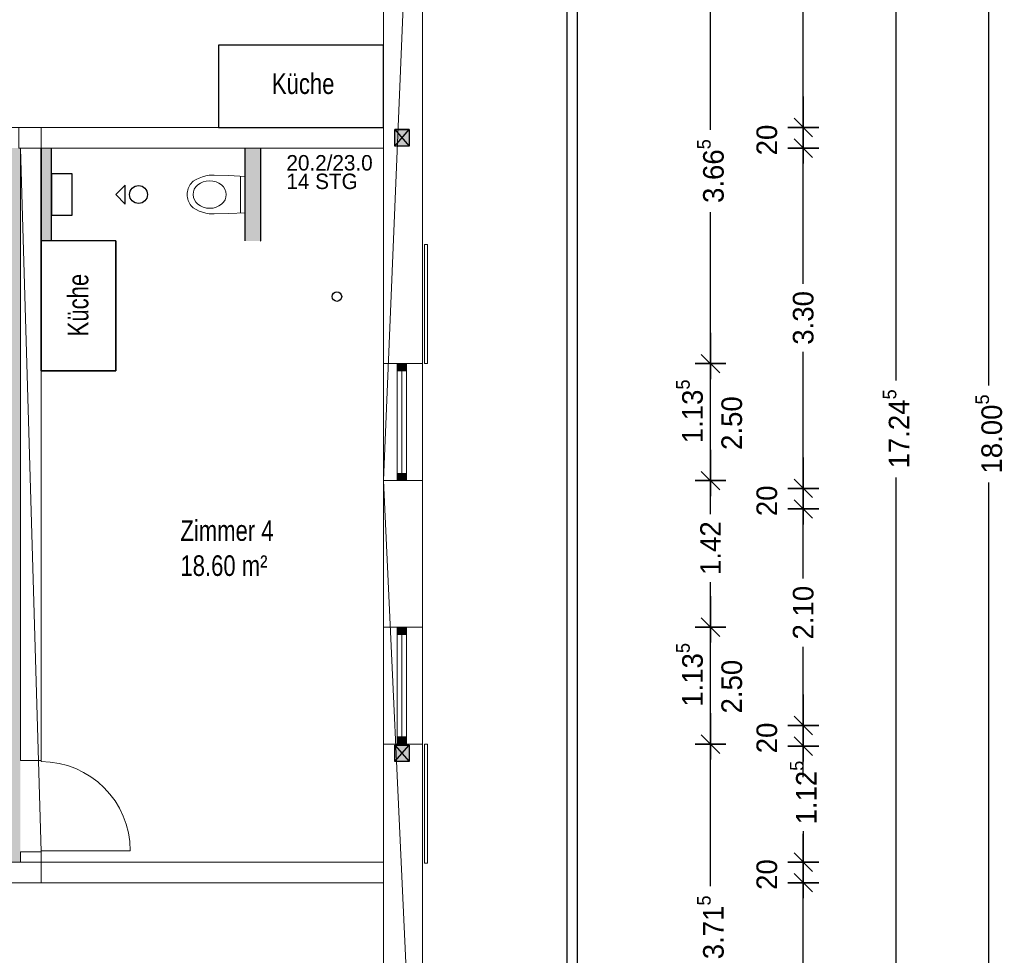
# Model space of a CAD drawing. Header units: metres. Extents: x -13 to 178, y 23 to 52.
# Tile 6 of 9: x 168.89 to 178.44, y 32.46 to 41.53. Entities that reach past the tile are written whole.
import ezdxf

# ---------------------------------------------------------------- set-up
doc = ezdxf.new("R2010")
doc.units = ezdxf.units.M
doc.header["$XCLIPFRAME"] = 2
doc.header["$PDMODE"] = 65
doc.linetypes.add('AUSGEZOGEN', pattern=[0])
doc.linetypes.add('PUNKT2_S9', pattern=[0.1, 0, -0.1])
for name, color, linetype, lineweight in [('Allgemein01', 7, 'AUSGEZOGEN', 13), ('Allgemein03', 7, 'AUSGEZOGEN', 25), ('Design', 7, 'AUSGEZOGEN', 18), ('Fenster', 7, 'AUSGEZOGEN', 13), ('Fensterbank', 7, 'AUSGEZOGEN', 13), ('Pfosten_ Stützen', 7, 'AUSGEZOGEN', 13), ('Raum', 250, 'AUSGEZOGEN', 13), ('Sanitär', 7, 'AUSGEZOGEN', 25), ('Standard', 7, 'AUSGEZOGEN', 25), ('Treppe', 7, 'AUSGEZOGEN', 13), ('Tür', 7, 'AUSGEZOGEN', 13), ('Tür 2D', 7, 'AUSGEZOGEN', 13), ('Verschattung', 7, 'AUSGEZOGEN', 13), ('Wand Holz nicht tragend', 7, 'AUSGEZOGEN', 13), ('Wand Holz tragend', 7, 'AUSGEZOGEN', 13)]:
    doc.layers.add(name, color=color, linetype=linetype, lineweight=lineweight)
doc.styles.add('ARIAL', font='arial.ttf')
doc.styles.add('Posterama Text Light', font='txt')
doc.dimstyles.new('DIMSTYLE_2', dxfattribs={"dimtxt": 0.2, "dimasz": 0.3, "dimexe": 0, "dimexo": 1e-06, "dimgap": 0.1, "dimtad": 0, "dimdec": 3, "dimrnd": 0.005, "dimzin": 0, "dimdsep": 46, "dimtxsty": 'Posterama Text Light', "dimblk1": 'ALL_ML_STRICH', "dimblk2": 'ALL_ML_STRICH', "dimsah": 1, "dimcen": 0, "dimse1": 1, "dimse2": 1, "dimclrd": 7, "dimclre": 7, "dimclrt": 7, "dimadec": 0, "dimazin": 0, "dimtfac": 1, "dimtdec": 0, "dimtix": 1, "dimtmove": 2, "dimatfit": 3, "dimfxl": 0, "dimtzin": 0, "dimlwd": 0, "dimlwe": 25, "dimarcsym": 0})
doc.dimstyles.new('DIMSTYLE_3', dxfattribs={"dimtxt": 0.2, "dimasz": 0.3, "dimexe": 0, "dimexo": 1e-06, "dimgap": 0.1, "dimtad": 0, "dimdec": 3, "dimrnd": 0.005, "dimzin": 0, "dimdsep": 46, "dimtxsty": 'Posterama Text Light', "dimblk1": 'ALL_ML_STRICH', "dimblk2": 'ALL_ML_STRICH', "dimsah": 1, "dimcen": 0, "dimse1": 1, "dimse2": 1, "dimclrd": 7, "dimclre": 7, "dimclrt": 7, "dimadec": 0, "dimazin": 0, "dimtfac": 1, "dimtdec": 0, "dimtix": 1, "dimtmove": 2, "dimatfit": 3, "dimfxl": 0, "dimtzin": 0, "dimlwd": 0, "dimlwe": 25, "dimarcsym": 0})
doc.dimstyles.new('DIMSTYLE_6', dxfattribs={"dimtxt": 0.2, "dimasz": 0.3, "dimexe": 0, "dimexo": 1e-06, "dimgap": 0.1, "dimtad": 2, "dimdec": 1, "dimlfac": 100, "dimrnd": 0.5, "dimzin": 0, "dimdsep": 46, "dimtxsty": 'Posterama Text Light', "dimblk1": 'ALL_ML_STRICH', "dimblk2": 'ALL_ML_STRICH', "dimsah": 1, "dimcen": 0, "dimse1": 1, "dimse2": 1, "dimclrd": 7, "dimclre": 7, "dimclrt": 7, "dimadec": 0, "dimazin": 0, "dimtfac": 1, "dimtdec": 0, "dimtix": 1, "dimtmove": 2, "dimatfit": 3, "dimfxl": 0, "dimtvp": 1.2, "dimtzin": 0, "dimlwd": 0, "dimlwe": 25, "dimarcsym": 0})
doc.dimstyles.new('DIMSTYLE_7', dxfattribs={"dimtxt": 0.2, "dimasz": 0.3, "dimexe": 0, "dimexo": 1e-06, "dimgap": 0.1, "dimtad": 0, "dimrnd": 0.005, "dimzin": 0, "dimdsep": 46, "dimtxsty": 'Posterama Text Light', "dimblk1": 'ALL_ML_STRICH', "dimblk2": 'ALL_ML_STRICH', "dimsah": 1, "dimcen": 0, "dimse1": 1, "dimse2": 1, "dimclrd": 7, "dimclre": 7, "dimclrt": 7, "dimadec": 0, "dimazin": 0, "dimtfac": 1, "dimtdec": 0, "dimtix": 1, "dimtmove": 2, "dimatfit": 3, "dimfxl": 0, "dimtzin": 0, "dimlwd": 0, "dimlwe": 25, "dimarcsym": 0})
doc.dimstyles.new('DIMSTYLE_9', dxfattribs={"dimtxt": 0.2, "dimasz": 0.3, "dimexe": 0, "dimexo": 1e-06, "dimgap": 0.1, "dimtad": 2, "dimdec": 3, "dimrnd": 0.005, "dimzin": 0, "dimdsep": 46, "dimtxsty": 'Posterama Text Light', "dimblk1": 'ALL_ML_STRICH', "dimblk2": 'ALL_ML_STRICH', "dimsah": 1, "dimcen": 0, "dimse1": 1, "dimse2": 1, "dimclrd": 7, "dimclre": 7, "dimclrt": 7, "dimadec": 0, "dimazin": 0, "dimtfac": 1, "dimtdec": 0, "dimtix": 1, "dimtmove": 2, "dimatfit": 3, "dimfxl": 0, "dimtzin": 0, "dimlwd": 0, "dimlwe": 25, "dimarcsym": 0})
picture_1 = doc.add_image_def('image1.jpg', size_in_pixel=(256, 256))

# ---------------------------------------------------------------- blocks, each defined once
blk = doc.blocks.new('COMPLEXOBJECT_5')
at = {"layer": 'Standard', "linetype": 'AUSGEZOGEN', "lineweight": 25}
blk.add_hatch(color=31, dxfattribs=at).paths.add_polyline_path([(172.5278, 40.3048), (172.6678, 40.3048), (172.6678, 40.4648), (172.5278, 40.4648)])
at = {"layer": 'Standard', "color": 7, "linetype": 'AUSGEZOGEN', "lineweight": 25}
blk.add_lwpolyline([(172.5278, 40.3048), (172.5278, 40.4648), (172.6678, 40.4648), (172.6678, 40.3048), (172.5278, 40.3048)], close=True, dxfattribs=at)
blk = doc.blocks.new('COMPLEXOBJECT_7')
at = {"layer": 'Standard', "linetype": 'AUSGEZOGEN', "lineweight": 25}
blk.add_hatch(color=31, dxfattribs=at).paths.add_polyline_path([(172.5278, 34.3348), (172.6678, 34.3348), (172.6678, 34.4948), (172.5278, 34.4948)])
at = {"layer": 'Standard', "color": 7, "linetype": 'AUSGEZOGEN', "lineweight": 25}
blk.add_lwpolyline([(172.5278, 34.3348), (172.5278, 34.4948), (172.6678, 34.4948), (172.6678, 34.3348), (172.5278, 34.3348)], close=True, dxfattribs=at)
blk = doc.blocks.new('ALL_ML_STRICH')
at = {"color": 0, "linetype": 'ByBlock', "lineweight": -2}
for p, q in [((0, -0.5), (0, 0.5)), ((-1, 0), (0.5, 0)), ((-0.3, -0.3), (0.3, 0.3))]:
    blk.add_line(p, q, dxfattribs=at)
blk = doc.blocks.new('*D13')
at = {"layer": 'DEFPOINTS', "color": 7, "linetype": 'AUSGEZOGEN', "lineweight": 25}
for p in [(172.7978, 46.4848), (172.7978, 28.4819), (178.2916, 28.4819)]:
    blk.add_point(p, dxfattribs=at)
at = {"layer": 'Standard', "color": 7, "linetype": 'AUSGEZOGEN', "lineweight": -2}
for p, q in [((178.2916, 37.9821), (178.2916, 46.4848)), ((178.2916, 28.4819), (178.2916, 37.0421))]:
    blk.add_line(p, q, dxfattribs=at)
at = {"layer": 'Standard', "color": 7, "linetype": 'AUSGEZOGEN', "lineweight": 25, "xscale": 0.3, "yscale": 0.3, "zscale": 0.3}
for p, rotation in [((178.2916, 46.4848), 90), ((178.2916, 28.4819), 270)]:
    blk.add_blockref('ALL_ML_STRICH', p, dxfattribs=dict(at, rotation=rotation))
at = {"layer": 'Standard', "color": 7, "linetype": 'AUSGEZOGEN', "lineweight": 25, "insert": (178.2916, 37.5121), "char_height": 0.2, "width": 1.2, "attachment_point": 5, "rotation": 90, "style": 'Posterama Text Light'}
blk.add_mtext('\\A1;{\\A1;{18.00\\H0.132000;\\S5^ ;}}', dxfattribs=at)
blk = doc.blocks.new('*D43')
at = {"layer": 'DEFPOINTS', "color": 7, "linetype": 'AUSGEZOGEN', "lineweight": 25}
for p in [(172.4178, 46.1048), (172.4178, 28.8619), (177.3916, 28.8619)]:
    blk.add_point(p, dxfattribs=at)
at = {"layer": 'Standard', "color": 7, "linetype": 'AUSGEZOGEN', "lineweight": -2}
for p, q in [((177.3916, 38.0315), (177.3916, 46.1048)), ((177.3916, 28.8619), (177.3916, 37.0915))]:
    blk.add_line(p, q, dxfattribs=at)
at = {"layer": 'Standard', "color": 7, "linetype": 'AUSGEZOGEN', "lineweight": 25, "xscale": 0.3, "yscale": 0.3, "zscale": 0.3}
for p, rotation in [((177.3916, 46.1048), 90), ((177.3916, 28.8619), 270)]:
    blk.add_blockref('ALL_ML_STRICH', p, dxfattribs=dict(at, rotation=rotation))
at = {"layer": 'Standard', "color": 7, "linetype": 'AUSGEZOGEN', "lineweight": 25, "insert": (177.3916, 37.5615), "char_height": 0.2, "width": 1.2, "attachment_point": 5, "rotation": 90, "style": 'Posterama Text Light'}
blk.add_mtext('\\A1;{\\A1;{17.24\\H0.132000;\\S5^ ;}}', dxfattribs=at)
blk = doc.blocks.new('*D50')
at = {"layer": 'DEFPOINTS', "color": 7, "linetype": 'AUSGEZOGEN', "lineweight": 25}
for p in [(172.7978, 34.5034), (172.7978, 30.7865), (175.5916, 30.7865)]:
    blk.add_point(p, dxfattribs=at)
at = {"layer": 'Standard', "color": 7, "linetype": 'AUSGEZOGEN', "lineweight": -2}
for p, q in [((175.5916, 33.1265), (175.5916, 34.5034)), ((175.5916, 30.7865), (175.5916, 32.3265))]:
    blk.add_line(p, q, dxfattribs=at)
at = {"layer": 'Standard', "color": 7, "linetype": 'AUSGEZOGEN', "lineweight": 25, "xscale": 0.3, "yscale": 0.3, "zscale": 0.3}
for p, rotation in [((175.5916, 34.5034), 90), ((175.5916, 30.7865), 270)]:
    blk.add_blockref('ALL_ML_STRICH', p, dxfattribs=dict(at, rotation=rotation))
at = {"layer": 'Standard', "color": 7, "linetype": 'AUSGEZOGEN', "lineweight": 25, "insert": (175.5916, 32.7265), "char_height": 0.2, "width": 1, "attachment_point": 5, "rotation": 90, "style": 'Posterama Text Light'}
blk.add_mtext('\\A1;{\\A1;{3.71\\H0.132000;\\S5^ ;}}', dxfattribs=at)
blk = doc.blocks.new('*D51')
at = {"layer": 'DEFPOINTS', "color": 7, "linetype": 'AUSGEZOGEN', "lineweight": 25}
for p in [(172.7978, 35.6384), (172.7978, 34.5034), (175.5916, 34.5034)]:
    blk.add_point(p, dxfattribs=at)
at = {"layer": 'Standard', "color": 7, "linetype": 'AUSGEZOGEN', "lineweight": -2}
blk.add_line((175.5916, 34.5034), (175.5916, 35.6384), dxfattribs=at)
at = {"layer": 'Standard', "color": 7, "linetype": 'AUSGEZOGEN', "lineweight": 25, "xscale": 0.3, "yscale": 0.3, "zscale": 0.3}
for p, rotation in [((175.5916, 35.6384), 90), ((175.5916, 34.5034), 270)]:
    blk.add_blockref('ALL_ML_STRICH', p, dxfattribs=dict(at, rotation=rotation))
at = {"layer": 'Standard', "color": 7, "linetype": 'AUSGEZOGEN', "lineweight": 25, "insert": (175.3888, 35.1755), "char_height": 0.2, "width": 1, "attachment_point": 5, "rotation": 90, "style": 'Posterama Text Light'}
blk.add_mtext('\\A1;{\\A1;{1.13\\H0.132000;\\S5^ ;}}', dxfattribs=at)
at = {"layer": 'Standard', "color": 7, "linetype": 'AUSGEZOGEN', "lineweight": 25, "insert": (175.6972, 34.8013), "char_height": 0.2, "width": 0.01, "attachment_point": 1, "rotation": 90, "line_spacing_factor": 0.60241, "style": 'Posterama Text Light'}
blk.add_mtext('\\A1;{2.50\\H0.132000;\\S^ ;}', dxfattribs=at)
blk = doc.blocks.new('*D52')
at = {"layer": 'DEFPOINTS', "color": 7, "linetype": 'AUSGEZOGEN', "lineweight": 25}
for p in [(172.7978, 37.0594), (172.7978, 35.6384), (175.5916, 35.6384)]:
    blk.add_point(p, dxfattribs=at)
at = {"layer": 'Standard', "color": 7, "linetype": 'AUSGEZOGEN', "lineweight": -2}
for p, q in [((175.5916, 36.7348), (175.5916, 37.0594)), ((175.5916, 35.6384), (175.5916, 36.0748))]:
    blk.add_line(p, q, dxfattribs=at)
at = {"layer": 'Standard', "color": 7, "linetype": 'AUSGEZOGEN', "lineweight": 25, "xscale": 0.3, "yscale": 0.3, "zscale": 0.3}
for p, rotation in [((175.5916, 37.0594), 90), ((175.5916, 35.6384), 270)]:
    blk.add_blockref('ALL_ML_STRICH', p, dxfattribs=dict(at, rotation=rotation))
at = {"layer": 'Standard', "color": 7, "linetype": 'AUSGEZOGEN', "lineweight": 25, "insert": (175.5916, 36.4048), "char_height": 0.2, "width": 0.8, "attachment_point": 5, "rotation": 90, "style": 'Posterama Text Light'}
blk.add_mtext('\\A1;{\\A1;{1.42\\H0.132000;\\S^ ;}}', dxfattribs=at)
blk = doc.blocks.new('*D53')
at = {"layer": 'DEFPOINTS', "color": 7, "linetype": 'AUSGEZOGEN', "lineweight": 25}
for p in [(172.7978, 38.1944), (172.7978, 37.0594), (175.5916, 37.0594)]:
    blk.add_point(p, dxfattribs=at)
at = {"layer": 'Standard', "color": 7, "linetype": 'AUSGEZOGEN', "lineweight": -2}
blk.add_line((175.5916, 37.0594), (175.5916, 38.1944), dxfattribs=at)
at = {"layer": 'Standard', "color": 7, "linetype": 'AUSGEZOGEN', "lineweight": 25, "xscale": 0.3, "yscale": 0.3, "zscale": 0.3}
for p, rotation in [((175.5916, 38.1944), 90), ((175.5916, 37.0594), 270)]:
    blk.add_blockref('ALL_ML_STRICH', p, dxfattribs=dict(at, rotation=rotation))
at = {"layer": 'Standard', "color": 7, "linetype": 'AUSGEZOGEN', "lineweight": 25, "insert": (175.3888, 37.7315), "char_height": 0.2, "width": 1, "attachment_point": 5, "rotation": 90, "style": 'Posterama Text Light'}
blk.add_mtext('\\A1;{\\A1;{1.13\\H0.132000;\\S5^ ;}}', dxfattribs=at)
at = {"layer": 'Standard', "color": 7, "linetype": 'AUSGEZOGEN', "lineweight": 25, "insert": (175.6972, 37.3573), "char_height": 0.2, "width": 0.01, "attachment_point": 1, "rotation": 90, "line_spacing_factor": 0.60241, "style": 'Posterama Text Light'}
blk.add_mtext('\\A1;{2.50\\H0.132000;\\S^ ;}', dxfattribs=at)
blk = doc.blocks.new('*D54')
at = {"layer": 'DEFPOINTS', "color": 7, "linetype": 'AUSGEZOGEN', "lineweight": 25}
for p in [(172.7978, 41.8617), (172.7978, 38.1944), (175.5916, 38.1944)]:
    blk.add_point(p, dxfattribs=at)
at = {"layer": 'Standard', "color": 7, "linetype": 'AUSGEZOGEN', "lineweight": -2}
for p, q in [((175.5916, 40.4623), (175.5916, 41.8617)), ((175.5916, 38.1944), (175.5916, 39.6623))]:
    blk.add_line(p, q, dxfattribs=at)
at = {"layer": 'Standard', "color": 7, "linetype": 'AUSGEZOGEN', "lineweight": 25, "xscale": 0.3, "yscale": 0.3, "zscale": 0.3}
for p, rotation in [((175.5916, 41.8617), 90), ((175.5916, 38.1944), 270)]:
    blk.add_blockref('ALL_ML_STRICH', p, dxfattribs=dict(at, rotation=rotation))
at = {"layer": 'Standard', "color": 7, "linetype": 'AUSGEZOGEN', "lineweight": 25, "insert": (175.5916, 40.0623), "char_height": 0.2, "width": 1, "attachment_point": 5, "rotation": 90, "style": 'Posterama Text Light'}
blk.add_mtext('\\A1;{\\A1;{3.66\\H0.132000;\\S5^ ;}}', dxfattribs=at)
blk = doc.blocks.new('*D93')
at = {"layer": 'DEFPOINTS', "color": 7, "linetype": 'AUSGEZOGEN', "lineweight": 25}
for p in [(172.4178, 33.1598), (172.4178, 28.8619), (176.4916, 28.8619)]:
    blk.add_point(p, dxfattribs=at)
at = {"layer": 'Standard', "color": 7, "linetype": 'AUSGEZOGEN', "lineweight": -2}
for p, q in [((176.4916, 31.3444), (176.4916, 33.1598)), ((176.4916, 28.8619), (176.4916, 30.6844))]:
    blk.add_line(p, q, dxfattribs=at)
at = {"layer": 'Standard', "color": 7, "linetype": 'AUSGEZOGEN', "lineweight": 25, "xscale": 0.3, "yscale": 0.3, "zscale": 0.3}
for p, rotation in [((176.4916, 33.1598), 90), ((176.4916, 28.8619), 270)]:
    blk.add_blockref('ALL_ML_STRICH', p, dxfattribs=dict(at, rotation=rotation))
at = {"layer": 'Standard', "color": 7, "linetype": 'AUSGEZOGEN', "lineweight": 25, "insert": (176.4916, 31.0144), "char_height": 0.2, "width": 0.8, "attachment_point": 5, "rotation": 90, "style": 'Posterama Text Light'}
blk.add_mtext('\\A1;{\\A1;{4.30\\H0.132000;\\S^ ;}}', dxfattribs=at)
blk = doc.blocks.new('*D94')
at = {"layer": 'DEFPOINTS', "color": 7, "linetype": 'AUSGEZOGEN', "lineweight": 25}
for p in [(172.4178, 33.3598), (172.4178, 33.1598), (176.4916, 33.1598)]:
    blk.add_point(p, dxfattribs=at)
at = {"layer": 'Standard', "color": 7, "linetype": 'AUSGEZOGEN', "lineweight": -2}
blk.add_line((176.4916, 33.1598), (176.4916, 33.3598), dxfattribs=at)
at = {"layer": 'Standard', "color": 7, "linetype": 'AUSGEZOGEN', "lineweight": 25, "xscale": 0.3, "yscale": 0.3, "zscale": 0.3}
for p, rotation in [((176.4916, 33.3598), 90), ((176.4916, 33.1598), 270)]:
    blk.add_blockref('ALL_ML_STRICH', p, dxfattribs=dict(at, rotation=rotation))
at = {"layer": 'Standard', "color": 7, "linetype": 'AUSGEZOGEN', "lineweight": 25, "insert": (176.1388, 33.2387), "char_height": 0.2, "width": 0.8, "attachment_point": 5, "rotation": 90, "style": 'Posterama Text Light'}
blk.add_mtext('\\A1;{\\A1;{20\\H0.132000;\\S^ ;}}', dxfattribs=at)
blk = doc.blocks.new('*D95')
at = {"layer": 'DEFPOINTS', "color": 7, "linetype": 'AUSGEZOGEN', "lineweight": 25}
for p in [(172.4178, 34.4848), (172.4178, 33.3598), (176.4916, 33.3598)]:
    blk.add_point(p, dxfattribs=at)
at = {"layer": 'Standard', "color": 7, "linetype": 'AUSGEZOGEN', "lineweight": -2}
for p, q in [((176.4916, 34.4338), (176.4916, 34.4848)), ((176.4916, 33.3598), (176.4916, 33.6338))]:
    blk.add_line(p, q, dxfattribs=at)
at = {"layer": 'Standard', "color": 7, "linetype": 'AUSGEZOGEN', "lineweight": 25, "xscale": 0.3, "yscale": 0.3, "zscale": 0.3}
for p, rotation in [((176.4916, 34.4848), 90), ((176.4916, 33.3598), 270)]:
    blk.add_blockref('ALL_ML_STRICH', p, dxfattribs=dict(at, rotation=rotation))
at = {"layer": 'Standard', "color": 7, "linetype": 'AUSGEZOGEN', "lineweight": 25, "insert": (176.4916, 34.0338), "char_height": 0.2, "width": 1, "attachment_point": 5, "rotation": 90, "style": 'Posterama Text Light'}
blk.add_mtext('\\A1;{\\A1;{1.12\\H0.132000;\\S5^ ;}}', dxfattribs=at)
blk = doc.blocks.new('*D96')
at = {"layer": 'DEFPOINTS', "color": 7, "linetype": 'AUSGEZOGEN', "lineweight": 25}
for p in [(172.4178, 34.6848), (172.4178, 34.4848), (176.4916, 34.4848)]:
    blk.add_point(p, dxfattribs=at)
at = {"layer": 'Standard', "color": 7, "linetype": 'AUSGEZOGEN', "lineweight": -2}
blk.add_line((176.4916, 34.4848), (176.4916, 34.6848), dxfattribs=at)
at = {"layer": 'Standard', "color": 7, "linetype": 'AUSGEZOGEN', "lineweight": 25, "xscale": 0.3, "yscale": 0.3, "zscale": 0.3}
for p, rotation in [((176.4916, 34.6848), 90), ((176.4916, 34.4848), 270)]:
    blk.add_blockref('ALL_ML_STRICH', p, dxfattribs=dict(at, rotation=rotation))
at = {"layer": 'Standard', "color": 7, "linetype": 'AUSGEZOGEN', "lineweight": 25, "insert": (176.1388, 34.5637), "char_height": 0.2, "width": 0.8, "attachment_point": 5, "rotation": 90, "style": 'Posterama Text Light'}
blk.add_mtext('\\A1;{\\A1;{20\\H0.132000;\\S^ ;}}', dxfattribs=at)
blk = doc.blocks.new('*D97')
at = {"layer": 'DEFPOINTS', "color": 7, "linetype": 'AUSGEZOGEN', "lineweight": 25}
for p in [(172.4178, 36.7848), (172.4178, 34.6848), (176.4916, 34.6848)]:
    blk.add_point(p, dxfattribs=at)
at = {"layer": 'Standard', "color": 7, "linetype": 'AUSGEZOGEN', "lineweight": -2}
for p, q in [((176.4916, 36.109), (176.4916, 36.7848)), ((176.4916, 34.6848), (176.4916, 35.449))]:
    blk.add_line(p, q, dxfattribs=at)
at = {"layer": 'Standard', "color": 7, "linetype": 'AUSGEZOGEN', "lineweight": 25, "xscale": 0.3, "yscale": 0.3, "zscale": 0.3}
for p, rotation in [((176.4916, 36.7848), 90), ((176.4916, 34.6848), 270)]:
    blk.add_blockref('ALL_ML_STRICH', p, dxfattribs=dict(at, rotation=rotation))
at = {"layer": 'Standard', "color": 7, "linetype": 'AUSGEZOGEN', "lineweight": 25, "insert": (176.4916, 35.779), "char_height": 0.2, "width": 0.8, "attachment_point": 5, "rotation": 90, "style": 'Posterama Text Light'}
blk.add_mtext('\\A1;{\\A1;{2.10\\H0.132000;\\S^ ;}}', dxfattribs=at)
blk = doc.blocks.new('*D98')
at = {"layer": 'DEFPOINTS', "color": 7, "linetype": 'AUSGEZOGEN', "lineweight": 25}
for p in [(172.4178, 36.9848), (172.4178, 36.7848), (176.4916, 36.7848)]:
    blk.add_point(p, dxfattribs=at)
at = {"layer": 'Standard', "color": 7, "linetype": 'AUSGEZOGEN', "lineweight": -2}
blk.add_line((176.4916, 36.7848), (176.4916, 36.9848), dxfattribs=at)
at = {"layer": 'Standard', "color": 7, "linetype": 'AUSGEZOGEN', "lineweight": 25, "xscale": 0.3, "yscale": 0.3, "zscale": 0.3}
for p, rotation in [((176.4916, 36.9848), 90), ((176.4916, 36.7848), 270)]:
    blk.add_blockref('ALL_ML_STRICH', p, dxfattribs=dict(at, rotation=rotation))
at = {"layer": 'Standard', "color": 7, "linetype": 'AUSGEZOGEN', "lineweight": 25, "insert": (176.1388, 36.8637), "char_height": 0.2, "width": 0.8, "attachment_point": 5, "rotation": 90, "style": 'Posterama Text Light'}
blk.add_mtext('\\A1;{\\A1;{20\\H0.132000;\\S^ ;}}', dxfattribs=at)
blk = doc.blocks.new('*D99')
at = {"layer": 'DEFPOINTS', "color": 7, "linetype": 'AUSGEZOGEN', "lineweight": 25}
for p in [(172.4178, 40.2848), (172.4178, 36.9848), (176.4916, 36.9848)]:
    blk.add_point(p, dxfattribs=at)
at = {"layer": 'Standard', "color": 7, "linetype": 'AUSGEZOGEN', "lineweight": -2}
for p, q in [((176.4916, 38.9683), (176.4916, 40.2848)), ((176.4916, 36.9848), (176.4916, 38.3083))]:
    blk.add_line(p, q, dxfattribs=at)
at = {"layer": 'Standard', "color": 7, "linetype": 'AUSGEZOGEN', "lineweight": 25, "xscale": 0.3, "yscale": 0.3, "zscale": 0.3}
for p, rotation in [((176.4916, 40.2848), 90), ((176.4916, 36.9848), 270)]:
    blk.add_blockref('ALL_ML_STRICH', p, dxfattribs=dict(at, rotation=rotation))
at = {"layer": 'Standard', "color": 7, "linetype": 'AUSGEZOGEN', "lineweight": 25, "insert": (176.4916, 38.6383), "char_height": 0.2, "width": 0.8, "attachment_point": 5, "rotation": 90, "style": 'Posterama Text Light'}
blk.add_mtext('\\A1;{\\A1;{3.30\\H0.132000;\\S^ ;}}', dxfattribs=at)
blk = doc.blocks.new('*D100')
at = {"layer": 'DEFPOINTS', "color": 7, "linetype": 'AUSGEZOGEN', "lineweight": 25}
for p in [(172.4178, 40.4848), (172.4178, 40.2848), (176.4916, 40.2848)]:
    blk.add_point(p, dxfattribs=at)
at = {"layer": 'Standard', "color": 7, "linetype": 'AUSGEZOGEN', "lineweight": -2}
blk.add_line((176.4916, 40.2848), (176.4916, 40.4848), dxfattribs=at)
at = {"layer": 'Standard', "color": 7, "linetype": 'AUSGEZOGEN', "lineweight": 25, "xscale": 0.3, "yscale": 0.3, "zscale": 0.3}
for p, rotation in [((176.4916, 40.4848), 90), ((176.4916, 40.2848), 270)]:
    blk.add_blockref('ALL_ML_STRICH', p, dxfattribs=dict(at, rotation=rotation))
at = {"layer": 'Standard', "color": 7, "linetype": 'AUSGEZOGEN', "lineweight": 25, "insert": (176.1388, 40.3637), "char_height": 0.2, "width": 0.8, "attachment_point": 5, "rotation": 90, "style": 'Posterama Text Light'}
blk.add_mtext('\\A1;{\\A1;{20\\H0.132000;\\S^ ;}}', dxfattribs=at)
blk = doc.blocks.new('*D101')
at = {"layer": 'DEFPOINTS', "color": 7, "linetype": 'AUSGEZOGEN', "lineweight": 25}
for p in [(172.4178, 46.1048), (172.4178, 40.4848), (176.4916, 40.4848)]:
    blk.add_point(p, dxfattribs=at)
at = {"layer": 'Standard', "color": 7, "linetype": 'AUSGEZOGEN', "lineweight": -2}
for p, q in [((176.4916, 43.6455), (176.4916, 46.1048)), ((176.4916, 40.4848), (176.4916, 42.9855))]:
    blk.add_line(p, q, dxfattribs=at)
at = {"layer": 'Standard', "color": 7, "linetype": 'AUSGEZOGEN', "lineweight": 25, "xscale": 0.3, "yscale": 0.3, "zscale": 0.3}
for p, rotation in [((176.4916, 46.1048), 90), ((176.4916, 40.4848), 270)]:
    blk.add_blockref('ALL_ML_STRICH', p, dxfattribs=dict(at, rotation=rotation))
at = {"layer": 'Standard', "color": 7, "linetype": 'AUSGEZOGEN', "lineweight": 25, "insert": (176.4916, 43.3155), "char_height": 0.2, "width": 0.8, "attachment_point": 5, "rotation": 90, "style": 'Posterama Text Light'}
blk.add_mtext('\\A1;{\\A1;{5.62\\H0.132000;\\S^ ;}}', dxfattribs=at)

msp = doc.modelspace()

# ---------------------------------------------------------------- hatches: boundary and pattern name
at = {"layer": 'Design', "linetype": 'AUSGEZOGEN', "lineweight": 25}
for points in [[(169.0978, 40.2848), (169.1978, 40.2848), (169.1978, 39.3848), (169.0978, 39.3848)], [(171.0778, 39.8348), (171.0778, 40.2848), (171.2278, 40.2848), (171.2278, 39.8348)], [(171.0778, 39.3848), (171.0778, 39.8348), (171.2278, 39.8348), (171.2278, 39.3848)]]:
    msp.add_hatch(color=254, dxfattribs=at).paths.add_polyline_path(points, flags=16)
at = {"layer": 'Fenster'}
for points in [[(172.6428, 38.1244), (172.6428, 38.1944), (172.5508, 38.1944), (172.5508, 38.1244)], [(172.6428, 37.0594), (172.6428, 37.1294), (172.5508, 37.1294), (172.5508, 37.0594)], [(172.6428, 35.5684), (172.6428, 35.6384), (172.5508, 35.6384), (172.5508, 35.5684)], [(172.6428, 34.5034), (172.6428, 34.5734), (172.5508, 34.5734), (172.5508, 34.5034)]]:
    msp.add_hatch(color=9, dxfattribs=at).paths.add_polyline_path(points, flags=0)
at = {"layer": 'Raum', "linetype": 'AUSGEZOGEN', "lineweight": 18}
msp.add_hatch(color=255, dxfattribs=at).paths.add_polyline_path([(163.7728, 34.4348), (163.7728, 34.4848), (163.7228, 34.4848), (163.7228, 40.2848), (161.9728, 40.2848), (161.9728, 37.9848), (162.9028, 37.9848), (162.9028, 34.5348), (161.9728, 34.5348), (161.9728, 33.3598), (168.8978, 33.3598), (168.8978, 40.2848), (167.8478, 40.2848), (167.8478, 34.4348)])

# ---------------------------------------------------------------- linework, layer by layer
at = {"layer": 'Allgemein01', "color": 7, "linetype": 'PUNKT2_S9', "lineweight": 13}
msp.add_line((172.4178, 28.8619), (172.4178, 46.1048), dxfattribs=at)
at = {"layer": 'Allgemein01', "color": 252, "linetype": 'AUSGEZOGEN', "lineweight": 25}
msp.add_lwpolyline([(169.1978, 40.0348), (169.1978, 39.6348), (169.3978, 39.6348), (169.3978, 40.0348), (169.1978, 40.0348)], close=True, dxfattribs=at)
msp.add_circle((170.0432, 39.8348), 0.0869, dxfattribs=at)
at = {"layer": 'Allgemein03', "color": 7, "linetype": 'AUSGEZOGEN', "lineweight": 25}
for p, q in [((170.8178, 41.2848), (170.8178, 40.4848)), ((172.4178, 41.2848), (170.8178, 41.2848)), ((172.4178, 40.4848), (172.4178, 41.2848)), ((170.8178, 40.4848), (172.4178, 40.4848)), ((169.0978, 40.2848), (169.0978, 39.3848)), ((169.8228, 39.3848), (169.0978, 39.3848))]:
    msp.add_line(p, q, dxfattribs=at)
at = {"layer": 'Allgemein03', "color": 252, "linetype": 'AUSGEZOGEN', "lineweight": 25}
msp.add_line((169.0978, 39.3848), (169.0978, 40.2848), dxfattribs=at)
for points in [[(169.1976, 39.3849), (169.1978, 39.3848), (169.1978, 40.2848)], [(171.0776, 39.3849), (171.0778, 39.3848), (171.0778, 40.2848)], [(171.2278, 39.3848), (171.2279, 39.3847), (171.2279, 40.2847)]]:
    msp.add_lwpolyline(points, dxfattribs=at)
at = {"layer": 'Allgemein03', "color": 7, "linetype": 'AUSGEZOGEN', "lineweight": 25}
msp.add_lwpolyline([(169.0978, 39.3848), (169.0978, 38.1248), (169.8228, 38.1248), (169.8228, 39.3848), (169.8228, 38.1248), (169.0978, 38.1248), (169.0978, 39.3848)], close=True, dxfattribs=at)
at = {"layer": 'Fenster'}
for points in [[(172.6428, 38.1244), (172.6428, 38.1944), (172.5508, 38.1944), (172.5508, 38.1244), (172.6428, 38.1244)], [(172.6428, 37.1294), (172.6428, 38.1244), (172.5508, 38.1244), (172.5508, 37.1294), (172.6428, 37.1294)], [(172.6428, 37.0594), (172.6428, 37.1294), (172.5508, 37.1294), (172.5508, 37.0594), (172.6428, 37.0594)], [(172.6428, 35.5684), (172.6428, 35.6384), (172.5508, 35.6384), (172.5508, 35.5684), (172.6428, 35.5684)], [(172.6428, 34.5734), (172.6428, 35.5684), (172.5508, 35.5684), (172.5508, 34.5734), (172.6428, 34.5734)], [(172.6428, 34.5034), (172.6428, 34.5734), (172.5508, 34.5734), (172.5508, 34.5034), (172.6428, 34.5034)]]:
    msp.add_lwpolyline(points, close=True, dxfattribs=at)
for points in [[(172.5968, 37.1294, 3.4), (172.5968, 38.1244, 3.4), (172.5968, 38.1244, 5.76), (172.5968, 37.1294, 5.76)], [(172.5968, 34.5734, 3.4), (172.5968, 35.5684, 3.4), (172.5968, 35.5684, 5.76), (172.5968, 34.5734, 5.76)]]:
    msp.add_3dface(points, dxfattribs=at)
at = {"layer": 'Fensterbank', "color": 7, "linetype": 'AUSGEZOGEN', "lineweight": 18}
for p, q in [((172.4178, 37.0594), (172.4178, 38.1944)), ((172.7978, 37.0594), (172.7978, 38.1944)), ((172.4178, 34.5034), (172.4178, 35.6384)), ((172.7978, 34.5034), (172.7978, 35.6384))]:
    msp.add_line(p, q, dxfattribs=at)
at = {"layer": 'Sanitär', "color": 252, "linetype": 'AUSGEZOGEN', "lineweight": 13}
for p, q in [((170.7273, 40.0217), (170.6946, 40.0159)), ((170.7502, 40.0228), (170.7273, 40.0217)), ((170.7763, 40.0228), (170.7502, 40.0228)), ((170.92, 40.0188), (170.7763, 40.0228)), ((170.5446, 39.9318), (170.5368, 39.9194)), ((170.5535, 39.9434), (170.5446, 39.9318)), ((170.5634, 39.9542), (170.5535, 39.9434)), ((170.5737, 39.9635), (170.5634, 39.9542)), ((170.6019, 39.9806), (170.5737, 39.9635)), ((170.6317, 39.9951), (170.6019, 39.9806)), ((170.6627, 40.0068), (170.6317, 39.9951)), ((170.6946, 40.0159), (170.6627, 40.0068)), ((171.0778, 40.0112), (170.92, 40.0188)), ((171.0319, 39.9167), (171.0318, 40.0134)), ((171.0778, 40.0112), (171.0778, 39.6584)), ((170.5163, 39.8497), (170.5158, 39.8345)), ((170.5158, 39.8345), (170.5163, 39.8199)), ((170.5178, 39.8643), (170.5163, 39.8497)), ((170.5207, 39.8786), (170.5178, 39.8643)), ((170.5248, 39.8927), (170.5207, 39.8786)), ((170.5302, 39.9063), (170.5248, 39.8927)), ((170.5368, 39.9194), (170.5302, 39.9063)), ((171.0319, 39.8348), (171.0319, 39.9167)), ((171.0319, 39.7529), (171.0319, 39.8348)), ((170.5163, 39.8199), (170.5178, 39.8053)), ((170.5178, 39.8053), (170.5207, 39.7909)), ((170.5207, 39.7909), (170.5248, 39.7769)), ((170.5248, 39.7769), (170.5302, 39.7633)), ((170.5302, 39.7633), (170.5368, 39.7502)), ((170.5368, 39.7502), (170.5446, 39.7378)), ((170.5446, 39.7378), (170.5535, 39.7261)), ((171.0318, 39.6562), (171.0319, 39.7529)), ((170.5535, 39.7261), (170.5634, 39.7153)), ((170.5634, 39.7153), (170.5737, 39.7061)), ((170.5737, 39.7061), (170.6019, 39.689)), ((170.6019, 39.689), (170.6317, 39.6745)), ((170.6317, 39.6745), (170.6627, 39.6628)), ((170.6627, 39.6628), (170.6946, 39.6536)), ((170.6946, 39.6536), (170.7273, 39.6478)), ((170.7273, 39.6478), (170.7502, 39.6468)), ((170.7763, 39.6468), (170.7502, 39.6468)), ((170.7763, 39.6468), (170.92, 39.6508)), ((170.92, 39.6508), (171.0778, 39.6584))]:
    msp.add_line(p, q, dxfattribs=at)
msp.add_ellipse((170.7331, 39.8348), major_axis=(0.1615, 0.0003), ratio=0.826368, dxfattribs=at)
at = {"layer": 'Standard', "color": 7, "linetype": 'AUSGEZOGEN', "lineweight": 25}
for points in [[(157.2978, 26.9819), (157.2978, 47.9848), (174.2978, 47.9848), (174.2978, 26.9819), (157.2978, 26.9819)], [(157.2978, 26.9819), (157.2978, 47.9848), (174.2978, 47.9848), (174.2978, 26.9819), (157.2978, 26.9819)], [(157.3978, 27.0819), (157.3978, 47.8848), (174.1978, 47.8848), (174.1978, 27.0819), (157.3978, 27.0819)], [(157.3978, 27.0819), (157.3978, 47.8848), (174.1978, 47.8848), (174.1978, 27.0819), (157.3978, 27.0819)]]:
    msp.add_lwpolyline(points, close=True, dxfattribs=at)
for points in [[(172.5278, 40.3048), (172.6678, 40.4648), (172.5278, 40.4648), (172.6678, 40.3048)], [(172.5278, 34.3348), (172.6678, 34.4948), (172.5278, 34.4948), (172.6678, 34.3348)]]:
    msp.add_lwpolyline(points, dxfattribs=at)
at = {"layer": 'Treppe', "color": 7, "linetype": 'AUSGEZOGEN', "lineweight": 25}
msp.add_lwpolyline([(169.8228, 39.8348), (169.9148, 39.7428), (169.9148, 39.9268), (169.8228, 39.8348)], close=True, dxfattribs=at)
msp.add_circle((171.9678, 38.8448), 0.046, dxfattribs=at)
at = {"layer": 'Tür'}
for p, q in [((169.0978, 34.3344), (169.0978, 34.3444)), ((169.0978, 33.4594), (169.0978, 33.4694))]:
    msp.add_line(p, q, dxfattribs=at)
at = {"layer": 'Tür 2D'}
msp.add_line((169.0978, 33.4694), (169.9628, 33.4694), dxfattribs=at)
msp.add_arc((169.0978, 33.4694), 0.865, 0, 90, dxfattribs=at)
at = {"layer": 'Verschattung'}
for points in [[(172.8478, 39.3494), (172.8478, 38.1944), (172.8178, 38.1944), (172.8178, 39.3494), (172.8478, 39.3494)], [(172.8478, 33.3484), (172.8478, 34.5034), (172.8178, 34.5034), (172.8178, 33.3484), (172.8478, 33.3484)]]:
    msp.add_lwpolyline(points, close=True, dxfattribs=at)

# ---------------------------------------------------------------- block references
at = {"layer": 'Standard', "color": 31, "linetype": 'AUSGEZOGEN', "lineweight": 25}
for name in ['COMPLEXOBJECT_5', 'COMPLEXOBJECT_7']:
    msp.add_blockref(name, (0, 0), dxfattribs=at)

# ---------------------------------------------------------------- texts
at = {"insert": (170.362, 36.7976), "char_height": 0.2, "width": 0.054754, "attachment_point": 7, "style": 'ARIAL'}
msp.add_mtext('}\\P', dxfattribs=at)
at = {"layer": 'Pfosten_ Stützen', "color": 7, "linetype": 'AUSGEZOGEN', "lineweight": 25, "insert": (171.6403, 40.8073), "char_height": 0.2, "width": 0.72, "attachment_point": 8, "style": 'Posterama Text Light'}
msp.add_mtext('\\A1;{\\fPosterama Text Light|i0|b0;\\H0.200000;\\W0.800000;\\C7;Küche}\\P', dxfattribs=at)
at = {"layer": 'Pfosten_ Stützen', "color": 7, "linetype": 'AUSGEZOGEN', "lineweight": 25, "insert": (169.559, 38.7623), "char_height": 0.2, "width": 0.72, "attachment_point": 8, "rotation": 90, "style": 'Posterama Text Light'}
msp.add_mtext('\\A1;{\\fPosterama Text Light|i0|b0;\\H0.200000;\\W0.800000;\\C7;Küche}\\P', dxfattribs=at)
at = {"layer": 'Standard', "color": 7, "linetype": 'AUSGEZOGEN', "lineweight": 25, "char_height": 0.2, "attachment_point": 1, "style": 'Posterama Text Light'}
for s, insert, width in [('\\A1;{\\fPosterama Text Light|i0|b0;\\H0.200000;\\W0.800000;\\C7;Zimmer 4}\\P', (170.4495, 36.6753), 1.050667), ('\\A1;{\\fPosterama Text Light|i0|b0;\\H0.200000;\\W0.800000;\\C7;18.60 m²}\\P', (170.4495, 36.3353), 0.946667)]:
    msp.add_mtext(s, dxfattribs=dict(at, insert=insert, width=width))
at = {"layer": 'Wand Holz tragend', "color": 7, "linetype": 'AUSGEZOGEN', "lineweight": 25, "char_height": 0.15, "attachment_point": 1, "style": 'Posterama Text Light'}
for s, insert, width in [('\\A1;{\\fPosterama Text Light|i0|b0;\\H0.150000;\\W1.000000;\\C7;20.2/23.0}\\P', (171.4778, 40.2178), 0.97), ('\\A1;{\\fPosterama Text Light|i0|b0;\\H0.150000;\\W1.000000;\\C7;14 STG}\\P', (171.4778, 40.0378), 0.7125)]:
    msp.add_mtext(s, dxfattribs=dict(at, insert=insert, width=width))

# ---------------------------------------------------------------- dimensions: what is measured, and where the dimension line sits
at = {"layer": 'Standard', "color": 7, "linetype": 'AUSGEZOGEN', "lineweight": 25}
for base, p1, p2, dimstyle, picture, middle in [((178.2916, 46.4848), (172.7978, 28.4819), (172.7978, 46.4848), 'DIMSTYLE_2', '*D13', (178.2916, 37.5121)), ((177.3916, 46.1048), (172.4178, 28.8619), (172.4178, 46.1048), 'DIMSTYLE_3', '*D43', (177.3916, 37.5615)), ((176.4916, 46.1048), (172.4178, 40.4848), (172.4178, 46.1048), 'DIMSTYLE_7', '*D101', (176.4916, 43.3155)), ((175.5916, 41.8617), (172.7978, 38.1944), (172.7978, 41.8617), 'DIMSTYLE_3', '*D54', (175.5916, 40.0623)), ((176.4916, 40.4848), (172.4178, 40.2848), (172.4178, 40.4848), 'DIMSTYLE_6', '*D100', (176.1388, 40.3637)), ((176.4916, 40.2848), (172.4178, 36.9848), (172.4178, 40.2848), 'DIMSTYLE_7', '*D99', (176.4916, 38.6383)), ((176.4916, 36.9848), (172.4178, 36.7848), (172.4178, 36.9848), 'DIMSTYLE_6', '*D98', (176.1388, 36.8637)), ((175.5916, 37.0594), (172.7978, 35.6384), (172.7978, 37.0594), 'DIMSTYLE_7', '*D52', (175.5916, 36.4048)), ((176.4916, 36.7848), (172.4178, 34.6848), (172.4178, 36.7848), 'DIMSTYLE_7', '*D97', (176.4916, 35.779)), ((176.4916, 34.6848), (172.4178, 34.4848), (172.4178, 34.6848), 'DIMSTYLE_6', '*D96', (176.1388, 34.5637)), ((176.4916, 34.4848), (172.4178, 33.3598), (172.4178, 34.4848), 'DIMSTYLE_3', '*D95', (176.4916, 34.0338)), ((175.5916, 34.5034), (172.7978, 30.7865), (172.7978, 34.5034), 'DIMSTYLE_3', '*D50', (175.5916, 32.7265)), ((176.4916, 33.3598), (172.4178, 33.1598), (172.4178, 33.3598), 'DIMSTYLE_6', '*D94', (176.1388, 33.2387)), ((176.4916, 33.1598), (172.4178, 28.8619), (172.4178, 33.1598), 'DIMSTYLE_7', '*D93', (176.4916, 31.0144))]:
    dim = msp.add_linear_dim(base=base, p1=p1, p2=p2, angle=90, dimstyle=dimstyle, override={"dimpost": '<>', "dimclrd": 7, "dimclre": 7, "dimclrt": 7, "dimlwd": 0, "dimlwe": 25}, dxfattribs=at)
    dim.commit()
    dim.dimension.update_dxf_attribs({"geometry": picture, "text_midpoint": middle, "dimtype": 160})
for base, p1, p2, picture, middle in [((175.5916, 38.1944), (172.7978, 37.0594), (172.7978, 38.1944), '*D53', (175.3888, 37.7315)), ((175.5916, 35.6384), (172.7978, 34.5034), (172.7978, 35.6384), '*D51', (175.3888, 35.1755))]:
    dim = msp.add_linear_dim(base=base, p1=p1, p2=p2, angle=90, text='<>\\X\\A1;{2.50\\H0.132000;\\S^ ;}', dimstyle='DIMSTYLE_9', override={"dimpost": '<>', "dimclrd": 7, "dimclre": 7, "dimclrt": 7, "dimlwd": 0, "dimlwe": 25}, dxfattribs=at)
    dim.commit()
    dim.dimension.update_dxf_attribs({"geometry": picture, "text_midpoint": middle, "dimtype": 160})

# ---------------------------------------------------------------- pictures from other files: only their frames are drawn
at = {"layer": 'Wand Holz nicht tragend', "lineweight": 18}
image = msp.add_image(picture_1, insert=(169.0978, 40.4848), size_in_units=(2.56, 2.56), rotation=-180, dxfattribs=at)
image.set_boundary_path([(-0.5, 255.5), (21, 255.5), (21, 235.5), (-0.5, 235.5), (-0.5, 255.5), (129.5, 255.5), (129.5, 235.5), (109.5, 235.5), (109.5, 255.5), (129.5, 255.5), (-0.5, 255.5)])
image.dxf.flags = 15
image = msp.add_image(picture_1, insert=(172.4178, 40.4848), size_in_units=(2.56, 2.56), rotation=-180, dxfattribs=at)
image.set_boundary_path([(-0.5, 255.5), (331.5, 255.5), (331.5, 235.5), (-0.5, 235.5), (-0.5, 255.5)])
image.dxf.flags = 15
image = msp.add_image(picture_1, insert=(168.8978, 40.2848), size_in_units=(2.56, 2.56), rotation=-90, dxfattribs=at)
image.set_boundary_path([(-0.5, 255.5), (593.542, 255.5), (593.542, 235.5), (-0.5, 235.5), (-0.5, 255.5), (682.042, 235.5), (682.042, 255.5), (692, 255.5), (692, 235.5), (682.042, 235.5), (-0.5, 255.5)])
image.dxf.flags = 15
image = msp.add_image(picture_1, insert=(169.0978, 33.3598), size_in_units=(2.56, 2.56), rotation=-180, dxfattribs=at)
image.set_boundary_path([(118, 255.5), (613.5, 255.5), (613.5, 235.5), (118, 235.5), (118, 255.5), (732, 235.5), (702, 235.5), (702, 255.5), (732, 255.5), (732, 235.5), (29.5, 255.5), (29.5, 235.5), (-0.5, 235.5), (-0.5, 255.5), (29.5, 255.5), (732, 235.5), (118, 255.5)])
image.dxf.flags = 15
image = msp.add_image(picture_1, insert=(169.0978, 33.1598), size_in_units=(2.56, 2.56), dxfattribs=at)
image.set_boundary_path([(-0.5, 255.5), (331.5, 255.5), (331.5, 235.5), (-0.5, 235.5), (-0.5, 255.5)])
image.dxf.flags = 15
at = {"layer": 'Wand Holz tragend', "lineweight": 18}
image = msp.add_image(picture_1, insert=(172.7978, 28.8619), size_in_units=(2.56, 2.56), rotation=90, dxfattribs=at)
image.set_boundary_path([(191.96, 255.5), (563.642, 255.5), (563.642, 217.5), (191.96, 217.5), (191.96, 255.5), (932.746, 255.5), (1299.48, 255.5), (1299.48, 217.5), (932.746, 217.5), (932.746, 255.5), (1723.786, 255.5), (1723.786, 217.5), (1412.98, 217.5), (1412.98, 255.5), (1723.786, 255.5), (819.246, 217.5), (677.142, 217.5), (677.142, 255.5), (819.246, 255.5), (819.246, 217.5), (-0.5, 255.5), (78.46, 255.5), (78.46, 217.5), (-0.5, 217.5), (-0.5, 255.5), (819.246, 217.5), (1723.786, 255.5), (932.746, 255.5), (191.96, 255.5)])
image.dxf.flags = 15

doc.saveas('drawing.dxf')
